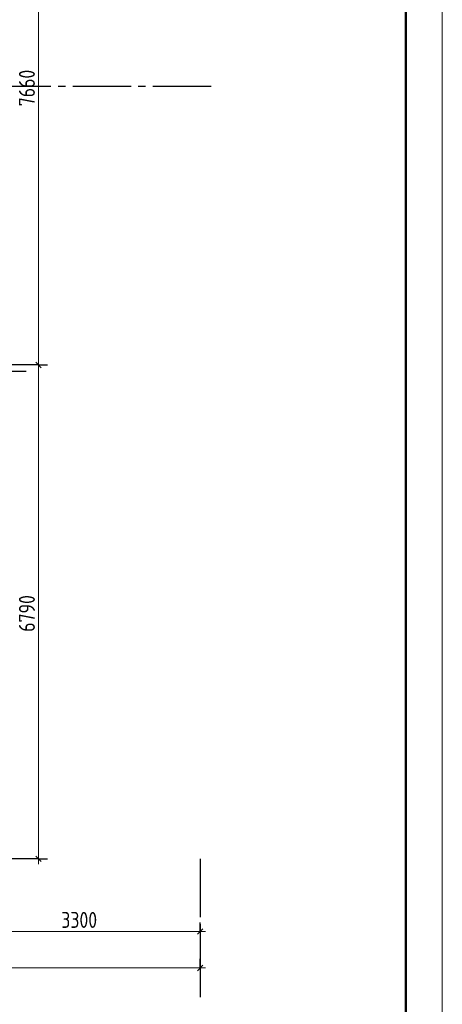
# Model space of a CAD drawing. Header units: millimetres. Extents: x 0 to 31317, y 0 to 42000.
# Tile 9 of 12: x 23895 to 29700, y 15930 to 29466. Entities that reach past the tile are written whole.
import ezdxf

# ---------------------------------------------------------------- set-up
doc = ezdxf.new("R2010")
doc.units = ezdxf.units.MM
doc.linetypes.add('______5', pattern=[1100, 800, -100, 100, -100])
doc.layers.add('Standard', color=7, linetype='Continuous', lineweight=25)
doc.layers.add('Оси', color=40, linetype='______5', lineweight=18)
doc.styles.add('GOST 2.304-81', font='txt')

msp = doc.modelspace()

# ---------------------------------------------------------------- linework, layer by layer
at = {"layer": 'Standard', "color": 7, "linetype": 'Continuous', "lineweight": 13, "transparency": 33554687}
for p, q in [((24154, 32380), (24154, 24720)), ((24154, 24720), (24154, 17930)), ((24154, 17930), (24154, 17855)), ((23074, 16930), (26374, 16930)), ((26374, 16930), (26449, 16930)), ((7924, 16430), (26374, 16430)), ((26374, 16430), (26449, 16430))]:
    msp.add_line(p, q, dxfattribs=at)
at = {"layer": 'Standard', "color": 251, "linetype": 'Continuous', "lineweight": -3, "true_color": 0x656565, "transparency": 33554687}
for p, q in [((24154, 24720), (24029, 24720)), ((24154, 24720), (24279, 24720)), ((24154, 17930), (22454, 17930)), ((24154, 17930), (24029, 17930)), ((24154, 17930), (24279, 17930)), ((26374, 16930), (26374, 17055)), ((26374, 16930), (26374, 16805)), ((26374, 16930), (26374, 16930)), ((26374, 16430), (26374, 16555)), ((26374, 16430), (26374, 16305)), ((26374, 16430), (26374, 16430))]:
    msp.add_line(p, q, dxfattribs=at)
at = {"layer": 'Standard', "color": 7, "linetype": 'Continuous', "lineweight": 25, "transparency": 33554687}
for p, q in [((24116, 24758), (24192, 24682)), ((24116, 17968), (24192, 17892)), ((26336, 16892), (26411, 16968)), ((26336, 16392), (26411, 16468))]:
    msp.add_line(p, q, dxfattribs=at)
at = {"layer": 'Standard', "color": 7, "linetype": 'Continuous', "lineweight": 13, "transparency": 33554687}
msp.add_lwpolyline([(0, 0), (29700, 0), (29700, 42000), (0, 42000), (0, 0)], close=True, dxfattribs=at)
at = {"layer": 'Standard', "color": 7, "linetype": 'Continuous', "lineweight": 50, "transparency": 33554687}
msp.add_lwpolyline([(2000, 41500), (29200, 41500), (29200, 500), (2000, 500), (2000, 41500)], close=True, dxfattribs=at)
at = {"layer": 'Standard', "color": 251, "linetype": 'Continuous', "lineweight": -3, "true_color": 0x656565, "transparency": 33554687}
msp.add_lwpolyline([(24154, 24720), (24137, 24720), (24137, 24720), (22454, 24720)], dxfattribs=at)
at = {"layer": 'Оси', "color": 8, "linetype": '______5', "lineweight": -3, "transparency": 33554687}
for p, q in [((26524, 28550), (4600, 28550)), ((23984, 24630), (4600, 24630)), ((26374, 17930), (26374, 15930))]:
    msp.add_line(p, q, dxfattribs=at)

# ---------------------------------------------------------------- texts
at = {"layer": 'Standard', "color": 7, "linetype": 'Continuous', "lineweight": 25, "transparency": 33554687, "char_height": 220, "attachment_point": 7, "rotation": 90, "style": 'GOST 2.304-81'}
for s, insert, width in [('7660', (24104, 28276), 672.62), ('6790', (24104, 21051), 672.63)]:
    msp.add_mtext(s, dxfattribs=dict(at, insert=insert, width=width))
at = {"layer": 'Standard', "color": 7, "linetype": 'Continuous', "lineweight": 25, "transparency": 33554687, "insert": (24466, 16980), "char_height": 220, "width": 641.48, "attachment_point": 7, "style": 'GOST 2.304-81'}
msp.add_mtext('3300', dxfattribs=at)

doc.saveas('drawing.dxf')
